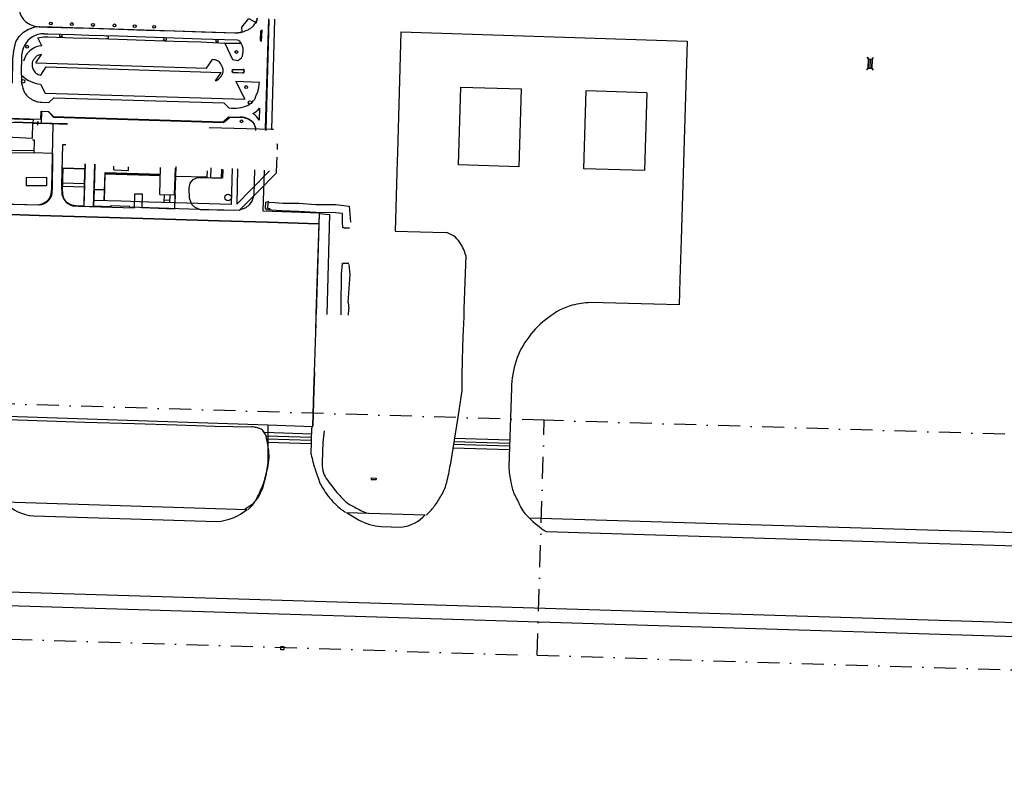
# Model space of a CAD drawing. Header units: metres. Extents: x 19327 to 24000, y 12000 to 18751.
# Tile 5 of 41: x 20416 to 20985, y 15814 to 16252. Entities that reach past the tile are written whole.
import ezdxf

# ---------------------------------------------------------------- set-up
doc = ezdxf.new("R2010")
doc.units = ezdxf.units.M
doc.linetypes.add('DASHDOT', pattern=[25.4, 12.7, -6.35, 0, -6.35])
for name, color, linetype in [('Gos-divisionline', 1, 'CONTINUOUS'), ('Keyplan-sh1$0$101', 254, 'CONTINUOUS'), ('Keyplan-sh1$0$2', 254, 'CONTINUOUS'), ('Keyplan-sh1$0$20-KAVEL', 254, 'CONTINUOUS'), ('Keyplan-sh1$0$707', 254, 'CONTINUOUS'), ('Keyplan-sh1$0$711', 254, 'CONTINUOUS'), ('Keyplan-sh1$0$721', 254, 'CONTINUOUS'), ('Keyplan-sh1$0$723', 254, 'CONTINUOUS'), ('Keyplan-sh1$0$725', 254, 'CONTINUOUS'), ('Keyplan-sh1$0$731', 254, 'CONTINUOUS'), ('Keyplan-sh1$0$732', 254, 'CONTINUOUS'), ('Keyplan-sh1$0$734', 254, 'CONTINUOUS'), ('Keyplan-sh1$0$738', 254, 'CONTINUOUS'), ('Keyplan-sh1$0$746', 254, 'CONTINUOUS'), ('Keyplan-sh1$0$748', 254, 'CONTINUOUS'), ('Keyplan-sh1$0$749', 254, 'CONTINUOUS'), ('Keyplan-sh1$0$756', 254, 'CONTINUOUS'), ('Keyplan-sh1$0$766', 254, 'CONTINUOUS'), ('Keyplan-sh1$0$775', 254, 'CONTINUOUS'), ('Keyplan-sh1$0$781', 254, 'CONTINUOUS'), ('Keyplan-sh1$0$792', 254, 'CONTINUOUS'), ('Keyplan-sh1$0$798', 254, 'CONTINUOUS'), ('Keyplan-sh1$0$999', 254, 'CONTINUOUS'), ('Keyplan-sh1$0$LINASXX', 254, 'CONTINUOUS'), ('Keyplan-sh1$0$NEO', 254, 'CONTINUOUS'), ('Keyplan-sh1$0$New Runway', 2, 'CONTINUOUS'), ('Keyplan-sh1$0$Z', 254, 'CONTINUOUS'), ('Keyplan-sh1$0$Z-demo', 254, 'CONTINUOUS')]:
    doc.layers.add(name, color=color, linetype=linetype)

msp = doc.modelspace()

# ---------------------------------------------------------------- linework, layer by layer
at = {"layer": 'Gos-divisionline', "linetype": 'DASHDOT'}
for points in [[(20257.87, 15898.24), (20715.17, 15884.28), (20719.32, 16020.16), (20262.02, 16034.13)], [(20715.17, 15884.28), (21185.17, 15869.92), (21189.32, 16005.81), (20719.32, 16020.16)]]:
    msp.add_lwpolyline(points, dxfattribs=at)
at = {"layer": 'Keyplan-sh1$0$101'}
for p, q in [((20439.47, 16241.73), (20439.51, 16242.94)), ((20440.66, 16241.72), (20439.47, 16241.73)), ((20440.71, 16242.89), (20440.66, 16241.72)), ((20466.43, 16240.84), (20467.61, 16240.82)), ((20467.69, 16242.01), (20466.47, 16242.04)), ((20467.61, 16240.82), (20467.69, 16242.01)), ((20499.42, 16239.56), (20499.75, 16241.01)), ((20500.85, 16239.72), (20499.42, 16239.56)), ((20500.93, 16240.95), (20500.85, 16239.72)), ((20529.69, 16240.01), (20529.68, 16238.83)), ((20530.88, 16238.79), (20530.92, 16239.97)), ((20529.68, 16238.83), (20530.88, 16238.79)), ((20565.04, 16179.82), (20564.94, 16176.58)), ((20564.8, 16172.07), (20564.7, 16168.59)), ((20538.66, 16144.92), (20539.17, 16165.59)), ((20542.21, 16165.48), (20541.78, 16145)), ((20564.62, 16168.59), (20564.43, 16162.98)), ((20550.07, 16153.44), (20560.63, 16164.16)), ((20564.43, 16162.98), (20553.98, 16152.32)), ((20541.78, 16145), (20550.07, 16153.44)), ((20553.98, 16152.32), (20543.07, 16141.24)), ((20468.76, 16143.5), (20458.94, 16143.78)), ((20459.26, 16147.36), (20474.9, 16146.86)), ((20468.77, 16143.95), (20468.76, 16143.5)), ((20479.87, 16143.67), (20468.77, 16143.95)), ((20474.9, 16146.86), (20490.88, 16146.41)), ((20479.83, 16143.16), (20479.87, 16143.67)), ((20502.49, 16142.49), (20479.83, 16143.16)), ((20490.88, 16146.41), (20512.86, 16145.73)), ((20512.86, 16145.73), (20532.04, 16145.15)), ((20532.04, 16145.15), (20538.66, 16144.92)), ((20525.62, 16141.77), (20502.49, 16142.49)), ((20543.07, 16141.24), (20525.62, 16141.77)), ((20567.11, 15889.3), (20568.81, 15889.34)), ((20567.16, 15887.38), (20567.11, 15889.3)), ((20568.83, 15887.41), (20567.16, 15887.38)), ((20568.81, 15889.34), (20568.83, 15887.41))]:
    msp.add_line(p, q, dxfattribs=at)
msp.add_lwpolyline([(20392.61, 16280), (20399.94, 16280.13), (20406.56, 16280.07), (20408.91, 16275.35), (20411.39, 16274.77, -0.354173), (20415.29, 16270.78), (20416, 16267.18), (20415.92, 16257.42, 0.187459), (20419.65, 16250.56, 0.169761), (20427.41, 16247.52), (20438.06, 16247.24)], format="xyb", dxfattribs=at)
at = {"layer": 'Keyplan-sh1$0$2'}
for points, invisible_edges in [([(24000.14, 11999.56), (20560.43, 16943.69), (20559.22, 16937.75), (20558.71, 16934.01)], 9), ([(24000.14, 11999.56), (20558.71, 16934.01), (20558.41, 16929.86), (20558.51, 16926.41)], 9), ([(24000.14, 11999.56), (20558.51, 16926.41), (20558.51, 16921.76), (20557.8, 16917.5)], 9), ([(24000.14, 11999.56), (20557.8, 16917.5), (20556.79, 16915.38), (20555.48, 16912.34)], 9), ([(24000.14, 11999.56), (20555.48, 16912.34), (20554.77, 16908.9), (20553.96, 16900.39)], 9), ([(24000.14, 11999.56), (20553.96, 16900.39), (20553.45, 16896.04), (20552.64, 16892.09)], 9), ([(24000.14, 11999.56), (20552.44, 16888.35), (20551.94, 16886.42), (20551.13, 16885.01)], 9), ([(24000.14, 11999.56), (20552.64, 16892.09), (20552.34, 16890.27), (20552.44, 16888.35)], 9), ([(24000.14, 11999.56), (20550.83, 16882.31), (20550.42, 16880.39), (20549.71, 16877.75)], 9), ([(24000.14, 11999.56), (20551.13, 16885.01), (20550.63, 16884.03), (20550.83, 16882.31)], 9), ([(24000.14, 11999.56), (20549.71, 16877.75), (20548.1, 16869.05), (20546.07, 16858.01)], 9), ([(24000.14, 11999.56), (20546.07, 16858.01), (20544.91, 16846.27), (20543.19, 16830.68)], 9), ([(24000.14, 11999.56), (20543.19, 16830.68), (20541.67, 16816.7), (20540.86, 16807.61)], 9), ([(24000.14, 11999.56), (20300.04, 16419.84), (20292.51, 16414.3), (20280.86, 16405.77)], 9), ([(24000.14, 11999.56), (20280.86, 16405.77), (20270.61, 16399.07), (20256.15, 16391.62)], 9), ([(24000.14, 11999.56), (20256.15, 16391.62), (20250.11, 16387.95), (20224.33, 16366.5)], 9), ([(24000.14, 11999.56), (20224.33, 16366.5), (20201.43, 16349.91), (20161.95, 16321.3)], 11), ([(24000.14, 11999.56), (20161.95, 16321.3), (20152.03, 16314.49), (20129.02, 16300.9)], 9), ([(24000.14, 11999.56), (20129.02, 16300.9), (20104.96, 16286.54), (20070.11, 16263.65)], 9), ([(24000.14, 11999.56), (20070.11, 16263.65), (20002.33, 16217.51), (19969.16, 16194.73)], 9), ([(24000.14, 11999.56), (19969.16, 16194.73), (19935.28, 16171.41), (19900.65, 16148.63)], 9), ([(24000.14, 11999.56), (19900.65, 16148.63), (19863.18, 16114.46), (19837.83, 16091.36)], 9), ([(23900.19, 12002.61), (19737.88, 16094.41), (19720.73, 16078.86), (19711.95, 16070.37)], 9), ([(24000.14, 11999.56), (19811.91, 16067.32), (19773.07, 16029.64), (19755.38, 16012.47)], 9), ([(24000.14, 11999.56), (19755.38, 16012.47), (19741.41, 15999.45), (19722.45, 15981.11)], 9), ([(24000.14, 11999.56), (19722.45, 15981.11), (19698.29, 15957.36), (19683.83, 15941.38)], 9), ([(24000.14, 11999.56), (19683.83, 15941.38), (19674.12, 15929.94), (19665.06, 15919.57)], 9), ([(24000.14, 11999.56), (19665.06, 15919.57), (19653.68, 15906.83), (19619.02, 15859.41)], 9), ([(24000.14, 11999.56), (19619.02, 15859.41), (19603.16, 15835.23), (19600.14, 15830.82)], 9)]:
    msp.add_3dface(points, dxfattribs=dict(at, invisible_edges=invisible_edges))
at = {"layer": 'Keyplan-sh1$0$20-KAVEL'}
for p, q in [((20563.44, 16251.98), (20561.76, 16188.06)), ((20409.46, 16192.47), (20443.66, 16191.61)), ((20561.76, 16188.06), (20525.84, 16189.15))]:
    msp.add_line(p, q, dxfattribs=at)
at = {"layer": 'Keyplan-sh1$0$707'}
for p, q in [((20447.77, 16138.04), (20468.09, 16137.44)), ((20447.77, 16137.9), (20468.08, 16137.3)), ((20468.08, 16137.3), (20500.11, 16136.37)), ((20468.09, 16137.44), (20500.12, 16136.51)), ((20500.11, 16136.37), (20531.52, 16135.37)), ((20500.12, 16136.51), (20531.52, 16135.51)), ((20531.52, 16135.51), (20559.42, 16134.71)), ((20531.52, 16135.37), (20559.42, 16134.57)), ((20559.42, 16134.71), (20588.84, 16133.73)), ((20559.42, 16134.57), (20588.83, 16133.59))]:
    msp.add_line(p, q, dxfattribs=at)
for points in [[(20405.33, 16139.3), (20427.53, 16138.53)], [(20405.34, 16139.44), (20427.54, 16138.67)], [(20427.54, 16138.67), (20447.77, 16138.04)], [(20427.54, 16138.53), (20447.77, 16137.9)]]:
    msp.add_lwpolyline(points, dxfattribs=at)
at = {"layer": 'Keyplan-sh1$0$711'}
for centre in [(20434.3, 16249.34), (20446.41, 16249.08), (20458.63, 16248.55), (20471.04, 16248.31), (20482.74, 16247.87), (20494, 16247.44), (20420.63, 16235.99), (20541.47, 16232.92), (20547.18, 16212.68), (20544.39, 16192.85)]:
    msp.add_circle(centre, 0.8, dxfattribs=at)
at = {"layer": 'Keyplan-sh1$0$721'}
for p, q in [((20905.89, 16229.88), (20905.79, 16229.81)), ((20905.79, 16229.81), (20906.44, 16228.88)), ((20905.89, 16229.88), (20906.59, 16228.88)), ((20906.44, 16228.88), (20906.28, 16223.62)), ((20906.59, 16228.88), (20906.43, 16223.61)), ((20906.44, 16228.88), (20908.7, 16228.81)), ((20907.51, 16228.85), (20907.35, 16223.58)), ((20907.66, 16228.84), (20907.5, 16223.57)), ((20908.55, 16228.81), (20908.39, 16223.55)), ((20908.7, 16228.81), (20908.54, 16223.55)), ((20909.32, 16229.77), (20908.55, 16228.81)), ((20909.41, 16229.7), (20908.7, 16228.81)), ((20909.32, 16229.77), (20909.41, 16229.7)), ((20906.28, 16223.62), (20905.42, 16222.63)), ((20905.51, 16222.55), (20905.42, 16222.63)), ((20906.43, 16223.61), (20905.51, 16222.55)), ((20906.43, 16223.61), (20908.39, 16223.55)), ((20908.39, 16223.55), (20909.25, 16222.44)), ((20908.54, 16223.55), (20909.34, 16222.52)), ((20909.25, 16222.44), (20909.34, 16222.52))]:
    msp.add_line(p, q, dxfattribs=at)
at = {"layer": 'Keyplan-sh1$0$723'}
for centre, radius in [((20418.33, 16216), 1), ((20549.33, 16203.79), 1), ((20536.65, 16148.88), 1.88)]:
    msp.add_circle(centre, radius, dxfattribs=at)
at = {"layer": 'Keyplan-sh1$0$725'}
for p, q in [((20589.24, 16139.69), (20595.18, 16138.93)), ((20595.18, 16138.93), (20593.66, 16081.26)), ((20592.1, 16014.07), (20591.48, 16007.21)), ((20591.48, 16007.21), (20590.95, 15995.88))]:
    msp.add_line(p, q, dxfattribs=at)
msp.add_lwpolyline([(20364.22, 16164.04), (20364.06, 16158.81), (20371.39, 16157.02), (20378.87, 16157.06), (20394.03, 16174.83), (20424.63, 16174.57)], dxfattribs=at)
for centre, radius, start, end in [((20607.29, 15995.12), 16.36, 177.3405, 212.076), ((20796.73, 16132.74), 250.47, 215.7397, 218.0428), ((20653.75, 16026.3), 72.4, 221.4382, 226.7278), ((20616.02, 15985.66), 16.95, 225.4257, 248.6761), ((20634.53, 16012.23), 49.03, 239.7792, 248.9365)]:
    msp.add_arc(centre, radius, start, end, dxfattribs=at)
at = {"layer": 'Keyplan-sh1$0$731'}
for p, q in [((20470.71, 16164.78), (20470.75, 16166.96)), ((20479.17, 16164.46), (20479.17, 16166.64)), ((20506.13, 16150.31), (20506.64, 16166.68)), ((20470.71, 16164.78), (20479.17, 16164.46)), ((20524.41, 16160.52), (20506.47, 16161.07)), ((20524.52, 16164.27), (20524.41, 16160.52))]:
    msp.add_line(p, q, dxfattribs=at)
for points in [[(20412.83, 16192.49), (20423.96, 16192.1)], [(20423.86, 16189.16), (20423.96, 16192.1)]]:
    msp.add_lwpolyline(points, dxfattribs=at)
at = {"layer": 'Keyplan-sh1$0$732'}
msp.add_line((20534.75, 16238.31), (20543.16, 16238.02), dxfattribs=at)
at = {"layer": 'Keyplan-sh1$0$734'}
for p, q in [((20497.25, 16150.56), (20497.73, 16166.13)), ((20505.75, 16150.3), (20506.23, 16165.85)), ((20497.25, 16150.56), (20505.77, 16150.3)), ((20499.77, 16146.08), (20499.9, 16150.48)), ((20503, 16145.98), (20503.14, 16150.38)), ((20506.1, 16150.32), (20505.94, 16145.89)), ((20453.64, 16143.81), (20459, 16143.7)), ((20499.79, 16147.48), (20503.04, 16147.38))]:
    msp.add_line(p, q, dxfattribs=at)
for points in [[(20424.87, 16182.03), (20423.62, 16182.04)], [(20424.63, 16174.57), (20424.87, 16182.03)], [(20435.23, 16174.24), (20424.63, 16174.57)], [(20420.02, 16160.46), (20420.07, 16155.69)], [(20420.04, 16160.46), (20431.73, 16160.58)], [(20431.73, 16160.58), (20431.78, 16155.81)], [(20420.09, 16155.69), (20431.78, 16155.81)]]:
    msp.add_lwpolyline(points, dxfattribs=at)
at = {"layer": 'Keyplan-sh1$0$738'}
for p, q in [((20554.78, 16215.29), (20541, 16215.91)), ((20541.13, 16215.91), (20546.42, 16205.64)), ((20534.32, 16203.47), (20537.13, 16200.67)), ((20548.36, 16202.24), (20549.12, 16202.75)), ((20554.88, 16200.41), (20554.67, 16193.55)), ((20536.93, 16195.39), (20543.64, 16195.21)), ((20552.29, 16189.8), (20552.25, 16188.45)), ((20440.97, 16152.23), (20441.2, 16165.95)), ((20441.12, 16152.23), (20441.35, 16165.95)), ((20441.2, 16165.95), (20454.08, 16165.58)), ((20441.2, 16165.8), (20454.07, 16165.43)), ((20453.59, 16143.81), (20454.3, 16168.3)), ((20453.82, 16157.01), (20454.15, 16168.3)), ((20459, 16143.7), (20459.71, 16168.13)), ((20459.44, 16153.69), (20459.86, 16168.13)), ((20465.15, 16147.14), (20465.63, 16163.33)), ((20465.3, 16147.13), (20465.76, 16162.59)), ((20465.63, 16163.33), (20497.61, 16162.26)), ((20465.76, 16162.74), (20465.77, 16163.17)), ((20465.76, 16162.74), (20497.6, 16161.76)), ((20465.76, 16162.59), (20497.59, 16161.61)), ((20465.77, 16163.17), (20497.61, 16162.11)), ((20441.02, 16155.45), (20453.77, 16155.07)), ((20441.02, 16155.3), (20453.76, 16154.92)), ((20441.05, 16157.39), (20453.82, 16157.01)), ((20441.05, 16157.24), (20453.82, 16156.86)), ((20453.45, 16143.97), (20453.76, 16154.92)), ((20453.77, 16155.07), (20453.82, 16156.86)), ((20459.29, 16153.69), (20459.32, 16154.56)), ((20459.16, 16143.84), (20459.44, 16153.54)), ((20459.44, 16153.69), (20465.34, 16153.46)), ((20459.44, 16153.54), (20465.48, 16153.31)), ((20448.47, 16144.1), (20453.45, 16143.97)), ((20448.47, 16143.95), (20453.64, 16143.81))]:
    msp.add_line(p, q, dxfattribs=at)
for points in [[(20431, 16209.11), (20546.42, 16205.64)], [(20436.06, 16206.52), (20534.32, 16203.47)]]:
    msp.add_lwpolyline(points, dxfattribs=at)
for centre, radius, start, end in [((20539.69, 16214.9), 14.95, 340.7619, 349.4824), ((20526.28, 16217.39), 28.58, 349.4824, 355.7851), ((20547.27, 16208.38), 5.48, 316.7226, 335.04), ((20522.88, 16219.73), 32.38, 335.0401, 338.2762), ((20501.98, 16228.06), 54.88, 338.2762, 340.7619), ((20540.18, 16219.78), 19.35, 260.9308, 295.0095), ((20540.66, 16214.61), 14.56, 305.5167, 316.7226), ((20541.12, 16213.56), 19.03, 301.3125, 316.3145), ((20544.07, 16183.9), 11.32, 79.0772, 92.2029), ((20544.91, 16188.24), 6.9, 62.2347, 79.0772), ((20539.41, 16177.8), 18.7, 54.703, 62.2347), ((20545.82, 16188.58), 10.15, 29.2993, 59.2145), ((20546.29, 16187.51), 6.8, 42.1988, 54.703), ((20549.19, 16190.14), 2.89, 22.9245, 42.1988), ((20545.23, 16188.46), 7.19, 10.742, 22.9244), ((20448.39, 16151.42), 7.47, 173.7588, 270.6007), ((20448.39, 16151.42), 7.32, 173.7588, 270.6007)]:
    msp.add_arc(centre, radius, start, end, dxfattribs=at)
at = {"layer": 'Keyplan-sh1$0$746'}
for p, q in [((20558.56, 16187.59), (20560.32, 16251.49)), ((20558.71, 16187.59), (20560.47, 16251.48)), ((20560.32, 16251.49), (20560.47, 16251.48)), ((20447.93, 16246.89), (20456.71, 16246.63)), ((20456.71, 16246.63), (20473.63, 16246.07)), ((20473.63, 16246.07), (20489.15, 16245.6)), ((20489.15, 16245.6), (20505.56, 16245.09)), ((20505.56, 16245.09), (20521.32, 16244.64)), ((20555.46, 16244.89), (20556.33, 16245.77)), ((20556.04, 16238.95), (20556.33, 16245.77)), ((20447.22, 16241.12), (20456.37, 16240.83)), ((20447.68, 16243.03), (20456.3, 16242.72)), ((20456.3, 16242.72), (20473.43, 16242.19)), ((20456.37, 16240.83), (20473.22, 16240.28)), ((20473.22, 16240.28), (20488.79, 16239.77)), ((20473.43, 16242.19), (20488.93, 16241.65)), ((20488.79, 16239.77), (20505.58, 16239.28)), ((20488.93, 16241.65), (20505.49, 16241.13)), ((20505.49, 16241.13), (20521.07, 16240.58)), ((20521.07, 16240.58), (20534.7, 16240.15)), ((20521.32, 16244.64), (20540.49, 16244.04)), ((20534.7, 16240.15), (20541.9, 16239.94)), ((20541.9, 16239.94), (20542.61, 16239.71)), ((20542.61, 16239.71), (20543.21, 16239.18)), ((20555.46, 16244.89), (20555.26, 16239.83)), ((20556.04, 16238.95), (20555.26, 16239.83)), ((20505.58, 16239.28), (20520.86, 16238.78)), ((20520.86, 16238.78), (20534.78, 16238.06)), ((20534.78, 16238.06), (20543.22, 16237.82)), ((20534.78, 16238.06), (20539.31, 16228.51)), ((20543.21, 16239.18), (20544.29, 16237.65)), ((20524.27, 16223.54), (20527.71, 16228.56)), ((20539.31, 16228.51), (20542.38, 16228.1)), ((20539.68, 16222.86), (20545.31, 16222.94)), ((20539.68, 16222.66), (20545.32, 16222.74)), ((20529.48, 16216.26), (20532.77, 16221.05)), ((20539.6, 16221.15), (20545.24, 16220.79)), ((20539.62, 16221.35), (20545.26, 16220.98)), ((20533.83, 16192.54), (20536.93, 16195.39))]:
    msp.add_line(p, q, dxfattribs=at)
for points in [[(20432.38, 16247.34), (20427.5, 16247.51)], [(20432.38, 16247.34), (20447.93, 16246.89)], [(20426.81, 16241.06), (20430.17, 16241.66)], [(20429.07, 16236.45), (20426.81, 16241.06)], [(20430.17, 16241.66), (20432.64, 16241.64)], [(20430.23, 16243.44), (20432.61, 16243.47)], [(20432.61, 16243.47), (20447.68, 16243.03)], [(20432.64, 16241.64), (20447.22, 16241.12)], [(20417.41, 16219.58), (20417.47, 16231.74)], [(20425.62, 16226.61), (20428.97, 16231.4)], [(20425.62, 16226.61), (20524.27, 16223.54)], [(20428.51, 16219.54), (20431.55, 16224.32)], [(20431.55, 16224.32), (20532.77, 16221.05)], [(20417.41, 16219.58), (20417.3, 16215.92)], [(20428.25, 16214.4), (20431, 16209.11)], [(20433.05, 16203.8), (20436.06, 16206.52)], [(20429.13, 16203.99), (20433.05, 16203.8)], [(20428.97, 16198.68), (20428.63, 16191.82)], [(20428.91, 16198.67), (20432.88, 16198.52)], [(20432.88, 16198.52), (20435.81, 16195.56)], [(20435.72, 16195.56), (20533.83, 16192.54)]]:
    msp.add_lwpolyline(points, dxfattribs=at)
for points in [[(20430.23, 16243.44, 0.281321), (20419.07, 16236.75)], [(20419.07, 16236.75, 0.097181), (20417.47, 16231.74)], [(20422.91, 16234.22, 0.190439), (20418.58, 16227.61)], [(20429.01, 16236.52, 0.149924), (20422.91, 16234.22)], [(20424.13, 16228.19, 0.073059), (20423.52, 16226.67)], [(20425.37, 16229.84, 0.057766), (20424.13, 16228.19)], [(20426.84, 16230.86, 0.100956), (20425.37, 16229.84)], [(20428.97, 16231.4, 0.082131), (20426.84, 16230.86)], [(20423.52, 16226.67, 0.09622), (20423.45, 16225.12)], [(20423.45, 16225.12, 0.06024), (20424.1, 16222.75)], [(20424.1, 16222.75, 0.138964), (20425.69, 16220.72)], [(20417.41, 16219.58, 0.179879), (20428.25, 16214.4)], [(20425.69, 16220.72, 0.116191), (20428.51, 16219.54)], [(20417.3, 16215.92, 0.028218), (20417.63, 16213.58)], [(20417.63, 16213.58, 0.039658), (20418.09, 16211.96)], [(20418.09, 16211.96, 0.007309), (20418.89, 16209.91)], [(20418.89, 16209.91, 0.03286), (20419.1, 16209.47)], [(20419.1, 16209.47, 0.037712), (20419.6, 16208.73)], [(20419.6, 16208.73, 0.025042), (20420.48, 16207.72)], [(20420.48, 16207.72, 0.040451), (20421.97, 16206.41)], [(20421.97, 16206.41, 0.038455), (20423.73, 16205.29)], [(20423.73, 16205.29, 0.023674), (20424.4, 16204.98)], [(20424.4, 16204.98, 0.010561), (20425.95, 16204.37)], [(20425.95, 16204.37, 0.057711), (20427.21, 16204.07)], [(20427.21, 16204.07, 0.038992), (20429.13, 16203.99)]]:
    msp.add_lwpolyline(points, format="xyb", dxfattribs=at)
for centre, radius, start, end in [((20543.67, 16236.09), 1.79, 81.1299, 104.4673), ((20543.86, 16237.3), 0.558, 38.6871, 81.1299), ((20541.34, 16235.29), 3.79, 29.1587, 38.6872), ((20540.71, 16234.93), 4.51, 20.429, 29.1587), ((20527.06, 16229.85), 19.07, 17.4593, 20.4289), ((20543.13, 16234.91), 2.22, 8.7547, 17.4594), ((20543.1, 16234.9), 2.26, 2.0197, 8.7546), ((20538.09, 16233.79), 7.29, 353.4388, 0.4377), ((20504.46, 16233.54), 40.92, 0.4376, 2.0196), ((20527.33, 16221.39), 7.18, 63.9664, 86.959), ((20539.31, 16234.17), 6.81, 296.84, 317.8268), ((20542.2, 16231.55), 2.9, 317.8268, 350.2092), ((20511.36, 16236.87), 34.2, 350.2093, 353.4387), ((20528.41, 16223.6), 4.72, 35.5048, 63.9665), ((20523.75, 16220.27), 10.45, 15.7003, 35.5048), ((20530.44, 16222.15), 3.49, 341.0917, 15.7003), ((20539.69, 16222.01), 0.857, 90.6358, 264.0893), ((20539.69, 16222.01), 0.657, 90.6358, 264.0893), ((20545.12, 16221.87), 0.889, 276.3811, 79.9389), ((20545.12, 16221.87), 1.09, 276.3811, 79.9389), ((20526.03, 16223.87), 8.36, 294.3247, 311.3391), ((20527.08, 16222.69), 6.78, 311.3391, 330.2516), ((20522.44, 16225.34), 12.12, 330.2516, 335.1249), ((20526.1, 16223.64), 8.09, 335.1249, 341.0917)]:
    msp.add_arc(centre, radius, start, end, dxfattribs=at)
at = {"layer": 'Keyplan-sh1$0$748'}
for p, q in [((20584.98, 16012.11), (20557.66, 16012.95)), ((20584.72, 16000.24), (20585.06, 16015.8)), ((20584.94, 16010.11), (20558.67, 16010.91)), ((20699.31, 16006.6), (20667.12, 16007.58)), ((20699.37, 16008.6), (20667.43, 16009.57))]:
    msp.add_line(p, q, dxfattribs=at)
at = {"layer": 'Keyplan-sh1$0$748', "ltscale": 7500}
for p, q in [((20584.86, 16008.43), (20559, 16009.17)), ((20584.82, 16006.43), (20559.43, 16007.16)), ((20699.2, 16003.09), (20666.58, 16004.03)), ((20699.26, 16005.08), (20666.88, 16006.02))]:
    msp.add_line(p, q, dxfattribs=at)
at = {"layer": 'Keyplan-sh1$0$748'}
for centre, radius, start, end in [((20549.3, 15998.19), 18.14, 82.8328, 87.1966), ((20550.34, 16006.46), 9.8, 76.8954, 82.8329), ((20546.18, 15988.61), 28.13, 72.3089, 76.8954), ((20552.58, 16008.65), 7.1, 63.1711, 72.3088), ((20554.46, 16012.37), 2.93, 39.0698, 63.1711), ((20545.27, 16004.92), 14.76, 28.4013, 39.0699), ((20553.96, 16009.61), 4.89, 15.2495, 28.4014), ((20549.76, 16008.47), 9.24, 5.6942, 15.2495), ((20507.28, 15997.04), 53.12, 3.1348, 13.4333), ((20538.21, 15998.74), 22.15, 347.1573, 3.1348), ((20700.61, 16024.2), 118.34, 191.683, 193.7565), ((20616.81, 16003.69), 32.07, 193.7565, 197.7407), ((20379.39, 16034.94), 185.05, 344.2828, 347.1573), ((20899.67, 16094.18), 329.04, 197.7407, 199.0424), ((20529.19, 15992.79), 29.42, 337.07, 344.2828), ((20626.45, 15999.87), 40.01, 199.0424, 202.7762), ((20614.87, 15995.01), 27.45, 202.7761, 211.2325), ((20478.56, 16014.21), 84.39, 331.6332, 337.07), ((20630.44, 16004.46), 45.66, 211.2326, 217.787), ((20537.13, 15982.58), 17.83, 319.789, 331.6332), ((20637.84, 16010.19), 55.03, 217.787, 224.3378), ((20529.62, 15989.06), 27.69, 312.3133, 315.3244), ((20418.38, 16099.04), 184.13, 315.3244, 315.8859), ((20547.84, 15973.53), 3.81, 315.8858, 319.7889), ((20618.14, 15990.94), 27.48, 224.3378, 233.6125), ((20657.96, 16044.97), 94.59, 233.6125, 234.8421), ((20682.31, 16079.55), 136.89, 234.8421, 235.4075)]:
    msp.add_arc(centre, radius, start, end, dxfattribs=at)
at = {"layer": 'Keyplan-sh1$0$749'}
for points in [[(20379.57, 16176.22), (20424.66, 16175.93)], [(20435.23, 16174.24), (20435.08, 16153.24)], [(20405.76, 16145.25), (20427.43, 16144.61)]]:
    msp.add_lwpolyline(points, dxfattribs=at)
msp.add_lwpolyline([(20427.43, 16144.61, 0.449136), (20435.08, 16153.24)], format="xyb", dxfattribs=at)
for centre, radius, start, end in [((20544.77, 16254.2), 8.94, 333.3713, 348.6231), ((20530.18, 16290.18), 47.96, 287.5452, 290.5971), ((20542.48, 16257.46), 13.01, 290.5971, 296.4588), ((20542.98, 16256.45), 11.88, 296.4588, 306.6631), ((20545.03, 16253.7), 8.45, 306.6631, 318.7705), ((20544.05, 16254.56), 9.76, 318.7706, 333.3713), ((20541.19, 16262.75), 18.72, 267.8385, 275.6069), ((20542.24, 16252.02), 7.94, 275.6069, 287.5452)]:
    msp.add_arc(centre, radius, start, end, dxfattribs=at)
at = {"layer": 'Keyplan-sh1$0$756'}
for p, q in [((20602.9, 16131.49), (20604.45, 16131.14)), ((20602.94, 16131.68), (20604.46, 16131.34)), ((20604.45, 16131.14), (20606.91, 16131.28)), ((20604.46, 16131.34), (20606.9, 16131.48)), ((20602.5, 16110.76), (20603.82, 16111.02)), ((20602.54, 16110.56), (20603.84, 16110.82)), ((20603.82, 16111.02), (20606.42, 16110.84)), ((20603.84, 16110.82), (20606.27, 16110.65))]:
    msp.add_line(p, q, dxfattribs=at)
at = {"layer": 'Keyplan-sh1$0$766'}
for points in [[(20423.65, 16183.13), (20423.96, 16192.1)], [(20424.01, 16191.79), (20424.76, 16191.76)], [(20424.02, 16191.99), (20424.77, 16191.96)], [(20424.77, 16191.96), (20424.76, 16191.76)], [(20443.95, 16191.28), (20428.63, 16191.82)], [(20428.63, 16191.82), (20428.63, 16191.62)], [(20443.94, 16191.08), (20428.63, 16191.62)], [(20408.48, 16183.81), (20423.65, 16183.13)]]:
    msp.add_lwpolyline(points, dxfattribs=at)
at = {"layer": 'Keyplan-sh1$0$775'}
for points in [[(20424.76, 16191.81, 1), (20424.77, 16191.91)], [(20428.63, 16191.77, 1), (20428.63, 16191.67)]]:
    msp.add_lwpolyline(points, format="xyb", dxfattribs=at)
for points in [[(20424.76, 16191.81), (20428.63, 16191.77)], [(20424.77, 16191.91), (20428.63, 16191.67)], [(20426.74, 16192.89), (20426.66, 16190.69)]]:
    msp.add_lwpolyline(points, dxfattribs=at)
at = {"layer": 'Keyplan-sh1$0$781'}
for p, q in [((20589.24, 16139.69), (20587.56, 16081.45)), ((20587.39, 16075.65), (20587.25, 16070.95)), ((20586.55, 16047.96), (20586.23, 16037.47)), ((20586.23, 16037.47), (20585.61, 16016.8)), ((20453.89, 16019.02), (20482.54, 16018.15)), ((20482.54, 16018.15), (20507.01, 16017.39)), ((20507.01, 16017.39), (20528.98, 16016.63)), ((20528.98, 16016.63), (20550.19, 16016.31)), ((20585.06, 16015.8), (20585.61, 16016.8)), ((20619.35, 15986.77), (20619.32, 15985.91)), ((20619.32, 15985.91), (20622.24, 15985.82)), ((20619.35, 15986.77), (20622.28, 15986.68)), ((20622.28, 15986.68), (20622.24, 15985.82))]:
    msp.add_line(p, q, dxfattribs=at)
for points in [[(20403.74, 16020.68), (20431.88, 16019.76)], [(20431.88, 16019.76), (20453.89, 16019.02)]]:
    msp.add_lwpolyline(points, dxfattribs=at)
at = {"layer": 'Keyplan-sh1$0$792'}
msp.add_line((20424.02, 16193.66), (20423.96, 16192.1), dxfattribs=at)
msp.add_lwpolyline([(20424.02, 16193.66), (20396.29, 16194.64)], dxfattribs=at)
at = {"layer": 'Keyplan-sh1$0$798'}
for p, q in [((20561.07, 16146.06), (20568.42, 16145.64)), ((20568.42, 16145.64), (20577.58, 16145.58)), ((20577.58, 16145.58), (20587.43, 16144.79)), ((20587.43, 16144.79), (20599, 16144.77)), ((20599, 16144.77), (20606.72, 16143.76)), ((20606.72, 16143.76), (20607.35, 16134.52)), ((20567.55, 16141.07), (20559.01, 16141.64)), ((20577.52, 16140.81), (20567.55, 16141.07)), ((20587.3, 16140.09), (20577.52, 16140.81)), ((20598.98, 16139.99), (20587.3, 16140.09)), ((20602.7, 16139.65), (20598.98, 16139.99)), ((20602.85, 16134.65), (20602.7, 16139.65)), ((20602.9, 16131.49), (20602.85, 16134.65)), ((20602.5, 16110.76), (20601.95, 16104.61)), ((20607.15, 16104.34), (20606.63, 16110.08)), ((20601.95, 16104.61), (20601.86, 16085.81)), ((20606.04, 16088.13), (20607.15, 16104.34)), ((20601.86, 16085.81), (20601.73, 16081.02)), ((20606.04, 16088.13), (20606.45, 16084.57)), ((20606.33, 16080.87), (20606.45, 16084.57))]:
    msp.add_line(p, q, dxfattribs=at)
at = {"layer": 'Keyplan-sh1$0$999'}
for p, q in [((20558.26, 16142.77), (20558.54, 16146.2)), ((20559.01, 16141.64), (20558.26, 16142.77)), ((20558.54, 16146.2), (20560.19, 16146.81)), ((20559.68, 16145.57), (20559.49, 16143.11)), ((20560, 16142.31), (20559.49, 16143.11)), ((20559.68, 16145.57), (20560.3, 16146.04)), ((20560.3, 16146.04), (20561.07, 16146.06)), ((20560.92, 16142.26), (20560, 16142.31))]:
    msp.add_line(p, q, dxfattribs=at)
at = {"layer": 'Keyplan-sh1$0$LINASXX'}
for p, q in [((20564.81, 16179.84), (20564.8, 16179.64)), ((20526.79, 16166), (20526.6, 16160.45)), ((20526.6, 16160.45), (20533.6, 16160.22)), ((20533.6, 16160.22), (20533.76, 16165.02))]:
    msp.add_line(p, q, dxfattribs=at)
at = {"layer": 'Keyplan-sh1$0$NEO'}
for p, q in [((20636.54, 16244.51), (20634.54, 16174.59)), ((20636.54, 16244.51), (20634.54, 16174.59)), ((20636.54, 16244.51), (20801.86, 16239.26)), ((20636.54, 16244.51), (20801.86, 16239.26)), ((20801.86, 16239.26), (20798.42, 16124.53)), ((20669.78, 16167.73), (20671.08, 16212.69)), ((20671.08, 16212.69), (20706.05, 16211.63)), ((20706.05, 16211.63), (20704.67, 16166.63)), ((20742.17, 16165.5), (20743.56, 16210.65)), ((20743.56, 16210.65), (20778.54, 16209.58)), ((20778.54, 16209.39), (20777.17, 16164.44)), ((20562.9, 16188.1), (20561.71, 16188.15)), ((20634.54, 16174.59), (20634.39, 16170.06)), ((20634.54, 16174.59), (20634.54, 16174.56)), ((20634.39, 16170.06), (20633.21, 16129.41)), ((20634.39, 16170.06), (20633.21, 16129.41)), ((20704.67, 16166.63), (20669.78, 16167.73)), ((20777.17, 16164.44), (20742.17, 16165.5)), ((20633.21, 16129.41), (20662.06, 16128.62)), ((20633.21, 16129.41), (20662.06, 16128.62)), ((20798.42, 16124.53), (20797.72, 16101.54)), ((20673.96, 16115.28), (20672.96, 16084.41)), ((20797.72, 16101.54), (20797.28, 16086.82)), ((20797.28, 16086.82), (20746.05, 16088.1)), ((20672.96, 16084.41), (20672.8, 16079.97)), ((20672.8, 16079.97), (20672.38, 16068.35)), ((20672.38, 16068.35), (20671.91, 16055.14)), ((20671.91, 16055.14), (20671.78, 16045.36)), ((20671.78, 16045.36), (20671.68, 16037.22)), ((20671.68, 16037.22), (20669.32, 16021.87)), ((20700.32, 16038.6), (20698.91, 15993.33)), ((20669.32, 16021.87), (20665.06, 15994.14))]:
    msp.add_line(p, q, dxfattribs=at)
for centre, radius, start, end in [((20660.22, 16116.99), 11.78, 29.5303, 81.0526), ((20653.66, 16110.41), 20.88, 13.5021, 36.3894), ((20744.06, 16053.35), 34.26, 104.4205, 130.8209), ((20746.47, 16049.11), 38.99, 90.6154, 106.2991), ((20746.11, 16043.26), 43.53, 124.1652, 145.0496), ((20742.17, 16042.27), 40.98, 140.7526, 162.6479), ((20755.57, 16037.29), 55.27, 161.8641, 178.6383), ((20568.83, 16008.93), 97.36, 345.2964, 351.261), ((20738.59, 15993.75), 39.68, 180.6184, 193.7717), ((20633.82, 15991.88), 30.17, 331.4136, 345.2964), ((20723.7, 15987.5), 23.87, 187.6805, 204.5084), ((20607.18, 16006.39), 60.5, 324.2783, 331.4136), ((20650.36, 15947.94), 59.54, 22.4071, 29.8774), ((20626.3, 15992.65), 36.95, 313.8323, 324.2783), ((20720.74, 15976.96), 16.6, 202.4071, 231.4728), ((20629.63, 15989.18), 32.15, 312.3875, 313.8323), ((20733.76, 15984.61), 31.16, 221.4647, 222.343)]:
    msp.add_arc(centre, radius, start, end, dxfattribs=at)
at = {"layer": 'Keyplan-sh1$0$New Runway'}
for p, q in [((20407.52, 15972.88), (20547.65, 15968.6)), ((20605.11, 15966.84), (20650.62, 15965.45)), ((20605.11, 15966.84), (20612.09, 15962.63)), ((20424.37, 15964.86), (20530.27, 15961.62)), ((21281.55, 15946.19), (20710.73, 15963.62)), ((20710.73, 15963.62), (20711.7, 15962.6)), ((20711.7, 15962.6), (20712.67, 15961.67)), ((20712.67, 15961.67), (20714.09, 15960.44)), ((20625.21, 15958.72), (20636.71, 15958.37)), ((20714.09, 15960.44), (20715.4, 15959.43)), ((20715.4, 15959.43), (20716.6, 15958.6)), ((20716.6, 15958.6), (20717.76, 15957.59)), ((20717.76, 15957.59), (20718.76, 15956.86)), ((20718.76, 15956.86), (20720.51, 15955.82)), ((20720.51, 15955.82), (22302.08, 15907.53)), ((20147.22, 15929.03), (23037.1, 15840.81)), ((23036.85, 15832.58), (20147.71, 15920.78))]:
    msp.add_line(p, q, dxfattribs=at)
for centre, radius, start, end in [((20426.04, 15990.1), 25.29, 222.9027, 266.1956), ((20528.58, 15990.98), 29.4, 273.2829, 310.4315), ((20627.45, 15990.23), 31.59, 240.9163, 265.9327), ((20634.56, 15979.81), 21.55, 275.7282, 318.2088)]:
    msp.add_arc(centre, radius, start, end, dxfattribs=at)
at = {"layer": 'Keyplan-sh1$0$Z'}
for p, q in [((20558.36, 16188.77), (20560.22, 16252.17)), ((20505.86, 16142.24), (20506.42, 16165.62)), ((20556.96, 16140.89), (20557.66, 16164.69)), ((20367.07, 16146.02), (20427.16, 16144.51)), ((20589.43, 16139.81), (20556.96, 16140.89)), ((20587.65, 16081.45), (20589.43, 16139.81)), ((20587.32, 16070.95), (20587.65, 16081.45)), ((20586.3, 16037.47), (20586.62, 16047.96)), ((20585.66, 16016.53), (20586.3, 16037.47)), ((20399.68, 16022.79), (20559.67, 16017.54))]:
    msp.add_line(p, q, dxfattribs=at)
for points in [[(20541.16, 16244.07), (20544.8, 16244.55), (20544.68, 16247.35), (20548.69, 16252.2), (20553.18, 16249.77), (20553.74, 16252.28)], [(20428.56, 16193.83), (20409.62, 16194.44), (20410.71, 16215.32), (20412.05, 16215.08), (20412.29, 16228.8), (20412.9, 16233.66), (20414.11, 16238.76), (20415.93, 16241.92), (20418.48, 16244.35), (20421.39, 16246.17), (20425.16, 16247.38), (20427.83, 16247.75), (20434.99, 16247.38), (20459.02, 16246.78), (20541.16, 16244.07)], [(20428.56, 16193.83), (20428.7, 16198.8), (20432.83, 16198.55), (20435.86, 16195.28), (20534.12, 16192.24)], [(20534.12, 16192.24), (20537.89, 16195.28), (20545.78, 16195.15), (20548.69, 16194.18), (20550.75, 16192.6), (20551.72, 16191.03), (20552.45, 16189.08), (20552.52, 16187.48)], [(20427.16, 16144.51), (20429.61, 16145.32), (20431.98, 16146.72), (20433.71, 16148.66), (20434.46, 16150.72), (20434.89, 16154.06), (20435.6, 16191.31)], [(20450, 16143.91), (20446.33, 16144.35), (20443.53, 16145.86), (20441.8, 16147.91), (20440.83, 16150.61), (20440.72, 16156.01), (20441.15, 16179.54), (20442.88, 16179.54)], [(20551.89, 16164.8), (20551.5, 16150.44), (20550.52, 16147.2), (20548.8, 16144.61), (20546.86, 16142.78), (20543.19, 16141.48), (20539.84, 16141.27), (20520.75, 16141.8), (20517.73, 16142.99), (20515.79, 16144.83), (20514.38, 16148.5), (20514.28, 16154.44), (20514.82, 16157.14), (20516.54, 16159.19), (20518.7, 16160.27), (20521.5, 16160.48), (20532.83, 16160.05), (20533, 16165.15)], [(20450, 16143.91), (20482.69, 16142.94), (20482.9, 16150.93), (20487.11, 16150.93), (20486.89, 16143.05), (20505.86, 16142.24)], [(20559.67, 16017.54), (20559.57, 15995.77), (20558.51, 15988.2), (20556.62, 15980.84), (20553.79, 15975.16), (20550.63, 15971.38), (20546.64, 15968.75), (20546.37, 15968.64)]]:
    msp.add_lwpolyline(points, dxfattribs=at)
at = {"layer": 'Keyplan-sh1$0$Z-demo'}
for p, q in [((20586.62, 16047.96), (20587.32, 16070.95)), ((20559.67, 16017.54), (20585.66, 16016.53))]:
    msp.add_line(p, q, dxfattribs=at)

doc.saveas('drawing.dxf')
